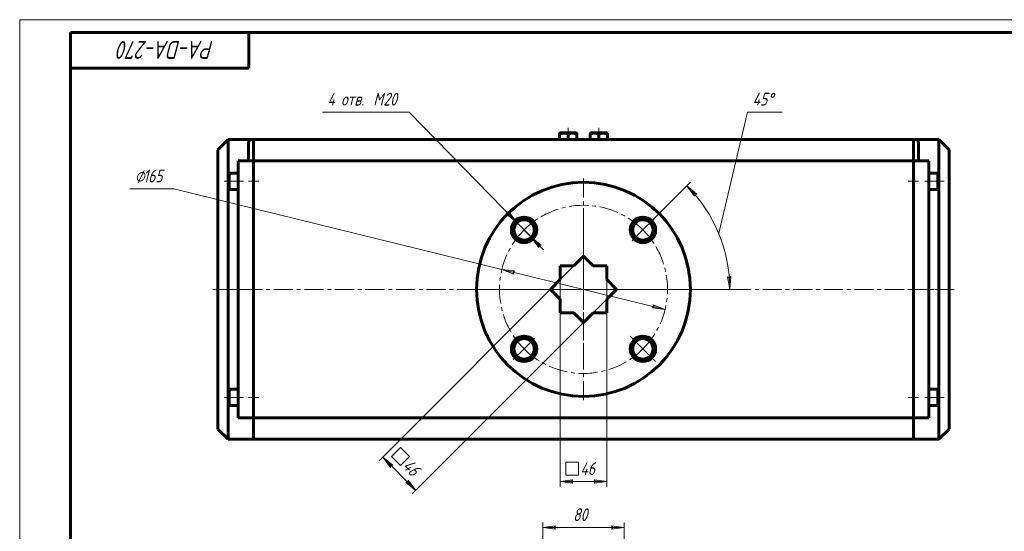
# Model space of a CAD drawing. Header units: millimetres. Extents: x 0 to 841, y 0 to 594.
# Tile 15 of 27: x 0 to 387, y 393 to 594. Entities that reach past the tile are written whole.
import ezdxf

# ---------------------------------------------------------------- set-up
doc = ezdxf.new("R2010")
doc.units = ezdxf.units.MM
for name, pattern in [('K5LT_AXLED', [12, 7.5, -1.5, 1.5, -1.5]), ('K5LT_BASIC', [0]), ('K5LT_THIN', [0])]:
    doc.linetypes.add(name, pattern=pattern)
doc.layers.add('Системный слой', color=7, linetype='Continuous')
doc.layers.add('Системный слой (1)', color=7, linetype='Continuous', true_color=0x6c6c6c)
doc.styles.add('KDIMTEXTSTYLE', font='txt', dxfattribs={"width": 0.96, "oblique": 15, "height": 5})
doc.styles.add('KTEXTSTYLE', font='txt', dxfattribs={"width": 0.96, "height": 5})
doc.dimstyles.new('KDIMSTYLE (0.40)', dxfattribs={"dimtxt": 5, "dimasz": 1, "dimexe": 2, "dimexo": 0, "dimgap": 1, "dimtad": 1, "dimlfac": 2.5, "dimtxsty": 'KDIMTEXTSTYLE', "dimsah": 1, "dimcen": 0, "dimdle": 1, "dimadec": 0, "dimazin": 0, "dimtfac": 0.667, "dimtmove": 0, "dimatfit": 3, "dimfxl": 1, "dimtvp": 1, "dimtolj": 1, "dimtzin": 0, "dimarcsym": 0})

# ---------------------------------------------------------------- blocks, each defined once
blk = doc.blocks.new('D0')
at = {"layer": 'Системный слой (1)'}
for points in [[(210.44, 394.08), (209.94, 394.74), (210.44, 395.4), (205.44, 394.74)], [(237.44, 394.74), (232.44, 395.4), (232.94, 394.74), (232.44, 394.08)]]:
    blk.add_hatch(color=7, dxfattribs=at).paths.add_polyline_path(points)
at = {"layer": 'Системный слой (1)', "color": 7, "linetype": 'K5LT_THIN', "lineweight": 18}
for p, q in [((205.44, 382.2), (205.44, 396.74)), ((205.44, 394.74), (210.44, 395.4)), ((210.44, 394.08), (205.44, 394.74)), ((210.44, 395.4), (209.94, 394.74)), ((209.94, 394.74), (210.44, 394.08)), ((232.94, 394.74), (232.44, 395.4)), ((232.44, 395.4), (237.44, 394.74)), ((237.44, 394.74), (232.44, 394.08)), ((232.44, 394.08), (232.94, 394.74)), ((237.44, 382.2), (237.44, 396.74))]:
    blk.add_line(p, q, dxfattribs=at)
blk.add_wipeout([(217.35, 395.74), (217.35, 403.12), (225.2, 403.12), (225.2, 395.74)]).dxf.layer = 'Системный слой (1)'
blk.add_line((205.44, 394.74), (237.44, 394.74), dxfattribs=at)
at = {"layer": 'Системный слой (1)', "color": 7, "insert": (217.35, 402.32), "char_height": 5, "attachment_point": 1, "style": 'KTEXTSTYLE'}
blk.add_mtext('\\fArial|b0|c204|p34;\\H5.0;\\W1.000;\\Q15;\\fGOST Type AU|b0|i0|c204|p34;\\Q15;\\W0.960;80', dxfattribs=at)
blk = doc.blocks.new('KDIMARROW_01')
at = {"layer": 'Системный слой'}
blk.add_hatch(color=0, dxfattribs=at).paths.add_polyline_path([(0, 0), (-5, 0.66), (-4.5, 0), (-5, -0.66)])
at = {"layer": 'Системный слой', "color": 0, "linetype": 'K5LT_THIN', "lineweight": 18}
for p, q in [((-4.5, 0), (-5, 0.66)), ((-5, 0.66), (0, 0)), ((0, 0), (-5, -0.66)), ((-5, -0.66), (-4.5, 0))]:
    blk.add_line(p, q, dxfattribs=at)
at = {"layer": 'Системный слой (1)', "color": 0, "linetype": 'K5LT_THIN', "lineweight": 18}
blk.add_line((221.44, 125.44), (221.04, 125.44), dxfattribs=at)
blk = doc.blocks.new('U36')
at = {"layer": 'Системный слой (1)', "color": 150, "linetype": 'K5LT_BASIC', "lineweight": 60, "true_color": 0x0080ff}
for p, q in [((81.84, 533.41), (81.84, 547.01)), ((81.84, 448.61), (81.84, 527.81)), ((81.84, 429.41), (81.84, 443.01))]:
    blk.add_line(p, q, dxfattribs=at)
blk = doc.blocks.new('U37')
at = {"layer": 'Системный слой (1)', "color": 150, "linetype": 'K5LT_BASIC', "lineweight": 60, "true_color": 0x0080ff}
for p, q in [((361.04, 533.41), (361.04, 547.01)), ((361.04, 448.61), (361.04, 527.81)), ((361.04, 429.41), (361.04, 443.01))]:
    blk.add_line(p, q, dxfattribs=at)
blk = doc.blocks.new('D2')
at = {"layer": 'Системный слой (1)', "color": 7, "linetype": 'K5LT_THIN', "lineweight": 18}
for p, q in [((212.24, 492.02), (212.24, 410.79)), ((230.64, 492.02), (230.64, 410.79))]:
    blk.add_line(p, q, dxfattribs=at)
blk.add_wipeout([(214.5, 413.79), (214.5, 421.17), (227.83, 421.17), (227.83, 413.79)]).dxf.layer = 'Системный слой (1)'
at = {"layer": 'Системный слой (1)'}
for points in [[(216.74, 412.79), (217.24, 413.45), (212.24, 412.79), (217.24, 412.13)], [(225.64, 412.13), (230.64, 412.79), (225.64, 413.45), (226.14, 412.79)]]:
    blk.add_hatch(color=7, dxfattribs=at).paths.add_polyline_path(points)
at = {"layer": 'Системный слой (1)', "color": 7, "linetype": 'K5LT_THIN', "lineweight": 18}
for p, q in [((214.5, 415.38), (214.5, 420.38)), ((214.5, 420.38), (219.5, 420.38)), ((219.5, 420.38), (219.5, 415.38)), ((219.5, 415.38), (214.5, 415.38)), ((212.24, 412.79), (217.24, 413.45)), ((217.24, 412.13), (212.24, 412.79)), ((212.24, 412.79), (230.64, 412.79)), ((217.24, 413.45), (216.74, 412.79)), ((216.74, 412.79), (217.24, 412.13)), ((226.14, 412.79), (225.64, 413.45)), ((225.64, 413.45), (230.64, 412.79)), ((230.64, 412.79), (225.64, 412.13)), ((225.64, 412.13), (226.14, 412.79))]:
    blk.add_line(p, q, dxfattribs=at)
at = {"layer": 'Системный слой (1)', "color": 7, "insert": (220.21, 420.38), "char_height": 5, "attachment_point": 1, "style": 'KTEXTSTYLE'}
blk.add_mtext('\\fArial|b0|c204|p34;\\H5.0;\\W1.000;\\Q15;\\fGOST Type AU|b0|i0|c204|p34;\\Q15;\\W0.960;46', dxfattribs=at)
blk = doc.blocks.new('D3')
blk.add_wipeout([(144.89, 421.48), (150.11, 426.7), (159.54, 417.28), (154.32, 412.06)]).dxf.layer = 'Системный слой (1)'
at = {"layer": 'Системный слой (1)'}
for points in [[(146.59, 419.3), (142.59, 422.37), (145.66, 418.37), (145.77, 419.19)], [(155.6, 409.36), (152.53, 413.36), (152.42, 412.54), (151.6, 412.43)]]:
    blk.add_hatch(color=7, dxfattribs=at).paths.add_polyline_path(points)
at = {"layer": 'Системный слой (1)', "color": 7, "linetype": 'K5LT_THIN', "lineweight": 18}
for p, q in [((217.63, 497.41), (141.17, 420.96)), ((230.64, 484.4), (154.19, 407.95)), ((146.01, 422.61), (149.55, 426.14)), ((149.55, 426.14), (153.09, 422.61)), ((142.59, 422.37), (146.59, 419.3)), ((145.66, 418.37), (142.59, 422.37)), ((142.59, 422.37), (155.6, 409.36)), ((149.55, 419.07), (146.01, 422.61)), ((153.09, 422.61), (149.55, 419.07)), ((145.77, 419.19), (145.66, 418.37)), ((146.59, 419.3), (145.77, 419.19)), ((151.6, 412.43), (152.42, 412.54)), ((155.6, 409.36), (151.6, 412.43)), ((152.42, 412.54), (152.53, 413.36)), ((152.53, 413.36), (155.6, 409.36))]:
    blk.add_line(p, q, dxfattribs=at)
at = {"layer": 'Системный слой (1)', "color": 7, "insert": (153.59, 422.1), "char_height": 5, "attachment_point": 1, "rotation": 315, "style": 'KTEXTSTYLE'}
blk.add_mtext('\\fArial|b0|c204|p34;\\H5.0;\\W1.000;\\Q15;\\fGOST Type AU|b0|i0|c204|p34;\\Q15;\\W0.960;46', dxfattribs=at)
blk = doc.blocks.new('D4')
at = {"layer": 'Системный слой (1)'}
for points in [[(193.76, 494.99), (194.4, 495.51), (189.39, 496.06), (194.09, 494.23)], [(253.49, 480.36), (248.79, 482.19), (249.12, 481.43), (248.48, 480.91)]]:
    blk.add_hatch(color=7, dxfattribs=at).paths.add_polyline_path(points)
at = {"layer": 'Системный слой (1)', "color": 7, "linetype": 'K5LT_THIN', "lineweight": 18}
for p, q in [((189.39, 496.06), (60.56, 527.61)), ((189.39, 496.06), (194.4, 495.51)), ((194.09, 494.23), (189.39, 496.06)), ((253.49, 480.36), (189.39, 496.06)), ((194.4, 495.51), (193.76, 494.99)), ((193.76, 494.99), (194.09, 494.23)), ((248.48, 480.91), (249.12, 481.43)), ((253.49, 480.36), (248.48, 480.91)), ((249.12, 481.43), (248.79, 482.19)), ((248.79, 482.19), (253.49, 480.36))]:
    blk.add_line(p, q, dxfattribs=at)
blk.add_wipeout([(45.23, 528.61), (45.23, 536), (58.02, 536), (58.02, 528.61)]).dxf.layer = 'Системный слой (1)'
blk.add_line((60.56, 527.61), (43.23, 527.61), dxfattribs=at)
at = {"layer": 'Системный слой (1)', "color": 7, "char_height": 5, "attachment_point": 1, "style": 'KTEXTSTYLE'}
for s, insert in [('\\fArial|b0|c204|p34;\\H5.0;\\W1.000;\\Q15;\\fGOST Type AU|b0|i0|c204|p34;\\Q15;\\W0.960;⌀', (45.23, 535.2)), ('\\fArial|b0|c204|p34;\\H5.0;\\W1.000;\\Q15;\\fGOST Type AU|b0|i0|c204|p34;\\Q15;\\W0.960;165', (48.53, 535.2))]:
    blk.add_mtext(s, dxfattribs=dict(at, insert=insert))
blk = doc.blocks.new('D5')
at = {"layer": 'Системный слой (1)'}
for points in [[(195.31, 514.41), (192.29, 518.45), (192.17, 517.63), (191.35, 517.53)], [(204.86, 505.57), (200.9, 508.69), (203.92, 504.65), (204.04, 505.47)]]:
    blk.add_hatch(color=7, dxfattribs=at).paths.add_polyline_path(points)
at = {"layer": 'Системный слой (1)', "color": 7, "linetype": 'K5LT_THIN', "lineweight": 18}
for p, q in [((195.31, 514.41), (153.01, 557.74)), ((195.31, 514.41), (190.42, 519.42)), ((192.29, 518.45), (192.17, 517.63)), ((195.31, 514.41), (192.29, 518.45)), ((192.17, 517.63), (191.35, 517.53)), ((191.35, 517.53), (195.31, 514.41)), ((200.9, 508.69), (195.31, 514.41)), ((200.9, 508.69), (203.92, 504.65)), ((204.86, 505.57), (200.9, 508.69)), ((200.9, 508.69), (205.79, 503.68)), ((203.92, 504.65), (204.04, 505.47)), ((204.04, 505.47), (204.86, 505.57))]:
    blk.add_line(p, q, dxfattribs=at)
blk.add_wipeout([(120.88, 558.74), (120.88, 566.13), (149.8, 566.13), (149.8, 558.74)]).dxf.layer = 'Системный слой (1)'
blk.add_line((153.01, 557.74), (118.88, 557.74), dxfattribs=at)
at = {"layer": 'Системный слой (1)', "color": 7, "char_height": 5, "attachment_point": 1, "style": 'KTEXTSTYLE'}
for s, insert in [('\\fArial|b0|c204|p34;\\H5.0;\\W1.000;\\Q15;\\fGOST Type AU|b0|i0|c204|p34;\\Q15;\\W0.960;4 отв. ', (120.88, 565.33)), ('\\fArial|b0|c204|p34;\\H5.0;\\W1.000;\\Q15;\\fGOST Type AU|b0|i0|c204|p34;\\Q15;\\W0.960;M', (138.87, 565.33)), ('\\fArial|b0|c204|p34;\\H5.0;\\W1.000;\\Q15;\\fGOST Type AU|b0|i0|c204|p34;\\Q15;\\W0.960;20', (142.84, 565.33))]:
    blk.add_mtext(s, dxfattribs=dict(at, insert=insert))
blk = doc.blocks.new('U38')
at = {"layer": 'Системный слой (1)', "color": 30, "linetype": 'K5LT_AXLED', "lineweight": 18, "true_color": 0xff8000}
for q in [(221.44, 509.01), (214.64, 488.21), (221.44, 471.81), (228.24, 488.21)]:
    blk.add_line((221.44, 488.21), q, dxfattribs=at)
blk = doc.blocks.new('U39')
at = {"layer": 'Системный слой (1)', "color": 30, "linetype": 'K5LT_AXLED', "lineweight": 18, "true_color": 0xff8000}
for q in [(221.44, 532.21), (177.44, 488.21), (265.44, 488.21), (221.44, 444.21)]:
    blk.add_line((221.44, 488.21), q, dxfattribs=at)
blk = doc.blocks.new('U40')
at = {"layer": 'Системный слой (1)', "color": 30, "linetype": 'K5LT_AXLED', "lineweight": 18, "true_color": 0xff8000}
for p, q in [((198.11, 511.55), (193.86, 515.79)), ((244.77, 511.55), (249.02, 515.79)), ((202.35, 507.31), (198.11, 511.55)), ((240.53, 507.31), (244.77, 511.55)), ((202.35, 469.12), (198.11, 464.88)), ((239.82, 469.83), (244.77, 464.88)), ((198.11, 464.88), (193.86, 460.64)), ((244.77, 464.88), (249.72, 459.93))]:
    blk.add_line(p, q, dxfattribs=at)
for start, end in [(45, 135), (135, 225), (315, 45), (225, 315)]:
    blk.add_arc((221.44, 488.21), 33, start, end, dxfattribs=at)
blk = doc.blocks.new('D6')
at = {"layer": 'Системный слой (1)'}
for points in [[(265.95, 525.62), (262.07, 528.84), (264.98, 524.73), (265.13, 525.54)], [(278.9, 488.21), (279.36, 493.24), (278.72, 492.71), (278.05, 493.18)]]:
    blk.add_hatch(color=7, dxfattribs=at).paths.add_polyline_path(points)
at = {"layer": 'Системный слой (1)', "color": 7, "linetype": 'K5LT_THIN', "lineweight": 18}
for p, q in [((274.53, 510.2), (285.88, 557.74)), ((247.6, 514.38), (263.48, 530.26)), ((262.07, 528.84), (265.95, 525.62)), ((264.98, 524.73), (262.07, 528.84)), ((265.13, 525.54), (264.98, 524.73)), ((265.95, 525.62), (265.13, 525.54)), ((278.9, 488.21), (278.05, 493.18)), ((278.05, 493.18), (278.72, 492.71)), ((278.72, 492.71), (279.36, 493.24)), ((279.36, 493.24), (278.9, 488.21)), ((226.24, 488.21), (280.9, 488.21))]:
    blk.add_line(p, q, dxfattribs=at)
blk.add_arc((221.44, 488.21), 57.46, 0, 45, dxfattribs=at)
blk.add_wipeout([(287.88, 558.74), (287.88, 566.13), (297.12, 566.13), (297.12, 558.74)]).dxf.layer = 'Системный слой (1)'
blk.add_line((285.88, 557.74), (299.5, 557.74), dxfattribs=at)
at = {"layer": 'Системный слой (1)', "color": 7, "char_height": 5, "attachment_point": 1, "style": 'KTEXTSTYLE'}
for s, insert in [('\\fArial|b0|c204|p34;\\H5.0;\\W1.000;\\Q15;\\fGOST Type AU|b0|i0|c204|p34;\\Q15;\\W0.960;45', (287.88, 565.33)), ('\\fArial|b0|c204|p34;\\H5.0;\\W1.000;\\Q15;\\fGOST Type AU|b0|i0|c204|p34;\\Q15;\\W0.960;°', (293.7, 565.33))]:
    blk.add_mtext(s, dxfattribs=dict(at, insert=insert))
blk = doc.blocks.new('U108')
at = {"color": 7, "linetype": 'K5LT_THIN', "lineweight": 18}
for p, q in [((0, 0), (0, 594)), ((0, 594), (841, 594))]:
    blk.add_line(p, q, dxfattribs=at)
at = {"color": 150, "linetype": 'K5LT_BASIC', "lineweight": 60, "true_color": 0x0080ff}
for p, q in [((20, 5), (20, 589)), ((20, 589), (836, 589)), ((90, 589), (90, 575)), ((90, 575), (20, 575))]:
    blk.add_line(p, q, dxfattribs=at)
at = {"color": 7, "insert": (76.28, 578.64), "char_height": 7, "attachment_point": 1, "rotation": 180, "style": 'KTEXTSTYLE'}
blk.add_mtext('\\fArial|b0|c204|p34;\\H5.0;\\W1.000;\\Q15;\\fGOST Type AU|b0|i0|c204|p34;\\Q15;\\W0.960;\\H7.00;PA-DA-270', dxfattribs=at)

msp = doc.modelspace()

# ---------------------------------------------------------------- linework, layer by layer
at = {"layer": 'Системный слой (1)', "color": 150, "linetype": 'K5LT_BASIC', "lineweight": 60, "true_color": 0x0080ff}
for p, q in [((212.0397, 549.4754), (212.2097, 549.5735)), ((212.0397, 549.1717), (212.0397, 549.4754)), ((212.0397, 547.0135), (212.0397, 549.1717)), ((218.6697, 549.5735), (212.2097, 549.5735)), ((215.4397, 547.0135), (215.4397, 549.1717)), ((218.8397, 549.4754), (218.6697, 549.5735)), ((218.8397, 549.4754), (218.8397, 549.1717)), ((218.8397, 547.0135), (218.8397, 549.1717)), ((224.0397, 549.4754), (224.2097, 549.5735)), ((224.0397, 549.1717), (224.0397, 549.4754)), ((224.0397, 547.0135), (224.0397, 549.1717)), ((230.6697, 549.5735), (224.2097, 549.5735)), ((227.4397, 547.0135), (227.4397, 549.1717)), ((230.8397, 549.4754), (230.6697, 549.5735)), ((230.8397, 549.4754), (230.8397, 549.1717)), ((230.8397, 547.0135), (230.8397, 549.1717)), ((81.8397, 547.0135), (77.8397, 543.0135)), ((91.0397, 547.0135), (81.8397, 547.0135)), ((89.8397, 538.6135), (89.8397, 545.8135)), ((91.8397, 547.0135), (91.0397, 547.0135)), ((91.8397, 547.0135), (91.8397, 545.8135)), ((91.8397, 545.8135), (91.8397, 538.6135)), ((350.9997, 547.0135), (91.8797, 547.0135)), ((91.8797, 547.0135), (91.8797, 545.8135)), ((91.8797, 545.8135), (91.8797, 538.6135)), ((350.9997, 547.0135), (350.9997, 545.8135)), ((350.9997, 545.8135), (350.9997, 538.6135)), ((351.8397, 547.0135), (351.0397, 547.0135)), ((351.0397, 547.0135), (351.0397, 545.8135)), ((351.0397, 545.8135), (351.0397, 538.6135)), ((361.0397, 547.0135), (351.8397, 547.0135)), ((353.0397, 538.6135), (353.0397, 545.8135)), ((361.0397, 547.0135), (365.0397, 543.0135)), ((77.8397, 433.4135), (77.8397, 543.0135)), ((365.0397, 433.4135), (365.0397, 543.0135)), ((85.8397, 537.8135), (85.8397, 538.6135)), ((85.8397, 538.6135), (91.8397, 538.6135)), ((85.8397, 438.6135), (85.8397, 537.8135)), ((91.8397, 537.8135), (91.8397, 538.6135)), ((91.8397, 537.8135), (91.8397, 438.6135)), ((91.8797, 538.6135), (350.9997, 538.6135)), ((91.8797, 537.8135), (91.8797, 538.6135)), ((91.8797, 537.8135), (91.8797, 438.6135)), ((350.9997, 537.8135), (350.9997, 538.6135)), ((350.9997, 537.8135), (350.9997, 438.6135)), ((351.0397, 538.6135), (357.0397, 538.6135)), ((351.0397, 537.8135), (351.0397, 538.6135)), ((351.0397, 537.8135), (351.0397, 438.6135)), ((357.0397, 538.6135), (357.0397, 537.8135)), ((357.0397, 438.6135), (357.0397, 537.8135)), ((82.2397, 533.8135), (81.8397, 533.4135)), ((82.2397, 533.8135), (85.8397, 533.8135)), ((82.2397, 533.8135), (82.2397, 527.4135)), ((360.6397, 533.8135), (357.0397, 533.8135)), ((360.6397, 533.8135), (361.0397, 533.4135)), ((360.6397, 527.4135), (360.6397, 533.8135)), ((81.8397, 533.4135), (81.8397, 527.8135)), ((91.8797, 532.6135), (91.8397, 532.6135)), ((350.9997, 532.6135), (351.0397, 532.6135)), ((361.0397, 527.8135), (361.0397, 533.4135)), ((82.2397, 527.4135), (81.8397, 527.8135)), ((82.2397, 527.4135), (85.8397, 527.4135)), ((91.8797, 528.6135), (91.8397, 528.6135)), ((91.8797, 526.2135), (91.8397, 526.2135)), ((350.9997, 528.6135), (351.0397, 528.6135)), ((350.9997, 526.2135), (351.0397, 526.2135)), ((360.6397, 527.4135), (357.0397, 527.4135)), ((360.6397, 527.4135), (361.0397, 527.8135)), ((221.4397, 501.2243), (217.6289, 497.4135)), ((225.2504, 497.4135), (221.4397, 501.2243)), ((217.6289, 497.4135), (212.2397, 497.4135)), ((212.2397, 497.4135), (212.2397, 492.0243)), ((230.6397, 497.4135), (225.2504, 497.4135)), ((230.6397, 492.0243), (230.6397, 497.4135)), ((212.2397, 492.0243), (208.4289, 488.2135)), ((234.4504, 488.2135), (230.6397, 492.0243)), ((208.4289, 488.2135), (212.2397, 484.4028)), ((230.6397, 484.4028), (234.4504, 488.2135)), ((212.2397, 484.4028), (212.2397, 479.0135)), ((230.6397, 479.0135), (230.6397, 484.4028)), ((212.2397, 479.0135), (217.6289, 479.0135)), ((217.6289, 479.0135), (221.4397, 475.2028)), ((221.4397, 475.2028), (225.2504, 479.0135)), ((225.2504, 479.0135), (230.6397, 479.0135)), ((82.2397, 449.0135), (81.8397, 448.6135)), ((81.8397, 448.6135), (81.8397, 443.0135)), ((82.2397, 449.0135), (85.8397, 449.0135)), ((82.2397, 449.0135), (82.2397, 442.6135)), ((91.8797, 450.2135), (91.8397, 450.2135)), ((350.9997, 450.2135), (351.0397, 450.2135)), ((360.6397, 449.0135), (357.0397, 449.0135)), ((360.6397, 442.6135), (360.6397, 449.0135)), ((360.6397, 449.0135), (361.0397, 448.6135)), ((361.0397, 443.0135), (361.0397, 448.6135)), ((91.8797, 447.8135), (91.8397, 447.8135)), ((350.9997, 447.8135), (351.0397, 447.8135)), ((82.2397, 442.6135), (81.8397, 443.0135)), ((82.2397, 442.6135), (85.8397, 442.6135)), ((91.8797, 443.8135), (91.8397, 443.8135)), ((350.9997, 443.8135), (351.0397, 443.8135)), ((360.6397, 442.6135), (357.0397, 442.6135)), ((360.6397, 442.6135), (361.0397, 443.0135)), ((85.8397, 437.8135), (85.8397, 438.6135)), ((91.8397, 437.8135), (85.8397, 437.8135)), ((91.8397, 438.6135), (91.8397, 437.8135)), ((91.8397, 429.4135), (91.8397, 437.8135)), ((91.8797, 438.6135), (91.8797, 437.8135)), ((350.9997, 437.8135), (91.8797, 437.8135)), ((91.8797, 429.4135), (91.8797, 437.8135)), ((350.9997, 438.6135), (350.9997, 437.8135)), ((350.9997, 429.4135), (350.9997, 437.8135)), ((351.0397, 438.6135), (351.0397, 437.8135)), ((357.0397, 437.8135), (351.0397, 437.8135)), ((351.0397, 429.4135), (351.0397, 437.8135)), ((357.0397, 438.6135), (357.0397, 437.8135)), ((81.8397, 429.4135), (77.8397, 433.4135)), ((361.0397, 429.4135), (365.0397, 433.4135)), ((91.8397, 429.4135), (81.8397, 429.4135)), ((350.9997, 429.4135), (91.8797, 429.4135)), ((361.0397, 429.4135), (351.0397, 429.4135))]:
    msp.add_line(p, q, dxfattribs=at)
at = {"layer": 'Системный слой (1)', "color": 30, "linetype": 'K5LT_AXLED', "lineweight": 18, "true_color": 0xff8000}
for p, q in [((215.4397, 547.1717), (215.4397, 551.5735)), ((227.4397, 547.1717), (227.4397, 551.5735)), ((353.0397, 530.6135), (348.9997, 530.6135)), ((363.0397, 530.6135), (355.0397, 530.6135)), ((367.0397, 488.2135), (348.9997, 488.2135)), ((87.8397, 445.8135), (79.8397, 445.8135)), ((93.8797, 445.8135), (89.8397, 445.8135)), ((353.0397, 445.8135), (348.9997, 445.8135)), ((363.0397, 445.8135), (355.0397, 445.8135))]:
    msp.add_line(p, q, dxfattribs=at)
at = {"layer": 'Системный слой (1)', "color": 150, "linetype": 'K5LT_BASIC', "lineweight": 60, "true_color": 0x0080ff}
for centre, radius in [((221.4397, 488.2135), 42), ((198.1051, 511.5481), 5), ((198.1051, 511.5481), 4), ((244.7742, 511.5481), 5), ((244.7742, 511.5481), 4), ((198.1051, 464.879), 5), ((198.1051, 464.879), 4), ((244.7742, 464.879), 5), ((244.7742, 464.879), 4)]:
    msp.add_circle(centre, radius, dxfattribs=at)
for centre, start, end in [((91.0397, 545.8135), 90, 180), ((351.8397, 545.8135), 0, 90)]:
    msp.add_arc(centre, 1.2, start, end, dxfattribs=at)
for points in [[(215.4397, 549.1717), (215.3076, 549.2158), (215.1141, 549.2747), (214.826, 549.3477), (214.5863, 549.3983), (214.3371, 549.4373), (214.1102, 549.4616), (213.9008, 549.4741), (213.6976, 549.4767), (213.5041, 549.4704), (213.288, 549.4544), (213.0476, 549.4244), (212.7004, 549.3617), (212.3647, 549.2758), (212.1195, 549.1983), (212.0397, 549.1717)], [(218.8397, 549.1717), (218.7076, 549.2158), (218.5141, 549.2747), (218.226, 549.3477), (217.9863, 549.3983), (217.7371, 549.4373), (217.5102, 549.4616), (217.3008, 549.4741), (217.0976, 549.4767), (216.9041, 549.4704), (216.688, 549.4544), (216.4476, 549.4244), (216.1004, 549.3617), (215.7647, 549.2758), (215.5195, 549.1983), (215.4397, 549.1717)], [(227.4397, 549.1717), (227.3076, 549.2158), (227.1141, 549.2747), (226.826, 549.3477), (226.5863, 549.3983), (226.3371, 549.4373), (226.1102, 549.4616), (225.9008, 549.4741), (225.6976, 549.4767), (225.5041, 549.4704), (225.288, 549.4544), (225.0476, 549.4244), (224.7004, 549.3617), (224.3647, 549.2758), (224.1195, 549.1983), (224.0397, 549.1717)], [(230.8397, 549.1717), (230.7076, 549.2158), (230.5141, 549.2747), (230.226, 549.3477), (229.9863, 549.3983), (229.7371, 549.4373), (229.5102, 549.4616), (229.3008, 549.4741), (229.0976, 549.4767), (228.9041, 549.4704), (228.688, 549.4544), (228.4476, 549.4244), (228.1004, 549.3617), (227.7647, 549.2758), (227.5195, 549.1983), (227.4397, 549.1717)]]:
    msp.add_open_spline(points, degree=3, knots=[0, 0, 0, 0, 1.91244871, 2.78068749, 4.10062144, 5.2997801, 6.27754197, 7.2675193, 8.21485807, 9.10206657, 9.9581603, 11.22579665, 12.46383647, 14.84267045, 16, 16, 16, 16], dxfattribs=at)

# ---------------------------------------------------------------- block references
at = {"layer": 'Системный слой (1)'}
for name in ['U36', 'U37']:
    msp.add_blockref(name, (0, 0), dxfattribs=at)

# ---------------------------------------------------------------- dimensions: what is measured, and where the dimension line sits
at = {"layer": 'Системный слой (1)', "color": 7}
dim = msp.add_linear_dim(base=(205.4397, 394.7372), p1=(237.4397, 382.2019), p2=(205.4397, 382.2019), dimstyle='KDIMSTYLE (0.40)', override={"dimexo": 0, "dimpost": '\\fGOST Type AU|b0|c204|p34;\\H5.0;\\W0.960;\\Q15;<>', "dimblk1": 'KDIMARROW_01', "dimblk2": 'KDIMARROW_01', "dimse1": 0, "dimse2": 0, "dimclrt": 7, "dimtol": 1, "dimtp": 0, "dimtm": 0, "dimtdec": 5, "dimtolj": 1}, dxfattribs=at)
dim.commit()
dim.dimension.update_dxf_attribs({"geometry": 'D0', "text_midpoint": (221.4397, 394.7372), "dimtype": 160})

# ---------------------------------------------------------------- next in the draw order: dimensions: what is measured, and where the dimension line sits
dim = msp.add_linear_dim(base=(212.2397, 412.7888), p1=(230.6397, 492.0243), p2=(212.2397, 492.0243), dimstyle='KDIMSTYLE (0.40)', override={"dimexo": 0, "dimpost": '\\fGOST Type AU|b0|c204|p34;\\H5.0;\\W0.960;\\Q15;{\\fSymbol Type A|i0|c204|p18;т}<>', "dimblk1": 'KDIMARROW_01', "dimblk2": 'KDIMARROW_01', "dimse1": 0, "dimse2": 0, "dimclrt": 7, "dimtol": 1, "dimtp": 0, "dimtm": 0, "dimtdec": 5, "dimtolj": 1}, dxfattribs=at)
dim.commit()
dim.dimension.update_dxf_attribs({"geometry": 'D2', "text_midpoint": (221.4397, 412.7888), "dimtype": 160})

# ---------------------------------------------------------------- next in the draw order: dimensions: what is measured, and where the dimension line sits
dim = msp.add_linear_dim(base=(142.5888, 422.3734), p1=(230.6397, 484.4028), p2=(217.6289, 497.4135), angle=135, dimstyle='KDIMSTYLE (0.40)', override={"dimexo": 0, "dimpost": '\\fGOST Type AU|b0|c204|p34;\\H5.0;\\W0.960;\\Q15;{\\fSymbol Type A|i0|c204|p18;т}<>', "dimblk1": 'KDIMARROW_01', "dimblk2": 'KDIMARROW_01', "dimse1": 0, "dimse2": 0, "dimclrt": 7, "dimtol": 1, "dimtp": 0, "dimtm": 0, "dimtdec": 5, "dimtolj": 1}, dxfattribs=at)
dim.commit()
dim.dimension.update_dxf_attribs({"geometry": 'D3', "text_midpoint": (149.0941, 415.868), "dimtype": 160})

# ---------------------------------------------------------------- next in the draw order: dimensions: what is measured, and where the dimension line sits
dim = msp.add_diameter_dim_2p(p1=(301.5717, 468.5893), p2=(141.3076, 507.8377), dimstyle='KDIMSTYLE (0.40)', override={"dimtih": 1, "dimtoh": 1, "dimpost": '\\fGOST Type AU|b0|c204|p34;\\H5.0;\\W0.960;\\Q15;<>', "dimblk1": 'KDIMARROW_01', "dimblk2": 'KDIMARROW_01', "dimclrt": 7, "dimtol": 1, "dimtp": 0, "dimtm": 0, "dimtdec": 5, "dimtmove": 1, "dimatfit": 2, "dimtolj": 1}, dxfattribs=at)
dim.commit()
dim.dimension.update_dxf_attribs({"geometry": 'D4', "text_midpoint": (58.5566, 527.6135), "dimtype": 163})

# ---------------------------------------------------------------- next in the draw order: linework, layer by layer
at = {"layer": 'Системный слой (1)', "color": 30, "linetype": 'K5LT_AXLED', "lineweight": 18, "true_color": 0xff8000}
for p, q in [((87.8397, 530.6135), (79.8397, 530.6135)), ((93.8797, 530.6135), (89.8397, 530.6135)), ((221.4397, 459.2135), (221.4397, 520.0135)), ((75.8397, 488.2135), (367.0397, 488.2135)), ((93.8797, 488.2135), (75.8397, 488.2135))]:
    msp.add_line(p, q, dxfattribs=at)

# ---------------------------------------------------------------- next in the draw order: block references
at = {"layer": 'Системный слой (1)'}
msp.add_blockref('U38', (0, 0), dxfattribs=at)

# ---------------------------------------------------------------- next in the draw order: dimensions: what is measured, and where the dimension line sits
at = {"layer": 'Системный слой (1)', "color": 7}
dim = msp.add_diameter_dim_2p(p1=(205.0908, 504.3926), p2=(191.1195, 518.7035), dimstyle='KDIMSTYLE (0.40)', override={"dimtih": 1, "dimtoh": 1, "dimpost": '\\fGOST Type AU|b0|c204|p34;\\H5.0;\\W0.960;\\Q15;\\fGOST Type AU|b0|i0|c204|p34;\\Q15;4 отв. \\fGOST Type AU|b0|c204|p34;\\H5.0;\\W0.960;\\Q15;М<>', "dimblk1": 'KDIMARROW_01', "dimblk2": 'KDIMARROW_01', "dimclrt": 7, "dimtol": 1, "dimtp": 0, "dimtm": 0, "dimtdec": 5, "dimtmove": 1, "dimatfit": 2, "dimtolj": 1}, dxfattribs=at)
dim.commit()
dim.dimension.update_dxf_attribs({"geometry": 'D5', "text_midpoint": (151.0062, 557.7435), "dimtype": 163})

# ---------------------------------------------------------------- next in the draw order: block references
at = {"layer": 'Системный слой (1)'}
for name in ['U39', 'U40']:
    msp.add_blockref(name, (0, 0), dxfattribs=at)

# ---------------------------------------------------------------- next in the draw order: dimensions: what is measured, and where the dimension line sits
at = {"layer": 'Системный слой (1)', "color": 7}
dim = msp.add_angular_dim_2l(base=(237.8538, 504.3026), line1=((221.4397, 488.2135), (247.6026, 514.3765)), line2=((221.4397, 488.2135), (226.2397, 488.2135)), dimstyle='KDIMSTYLE (0.40)', override={"dimpost": '\\fGOST Type AU|b0|c204|p34;\\H5.0;\\W0.960;\\Q15;<>', "dimblk1": 'KDIMARROW_01', "dimblk2": 'KDIMARROW_01', "dimclrt": 7, "dimtol": 1, "dimtp": 0, "dimtm": 0, "dimtdec": 5, "dimtolj": 1}, dxfattribs=at)
dim.commit()
dim.dimension.update_dxf_attribs({"geometry": 'D6', "text_midpoint": (287.8755, 557.7435), "dimtype": 162})

# ---------------------------------------------------------------- next in the draw order: block references
msp.add_blockref('U108', (0, 0))

doc.saveas('drawing.dxf')
